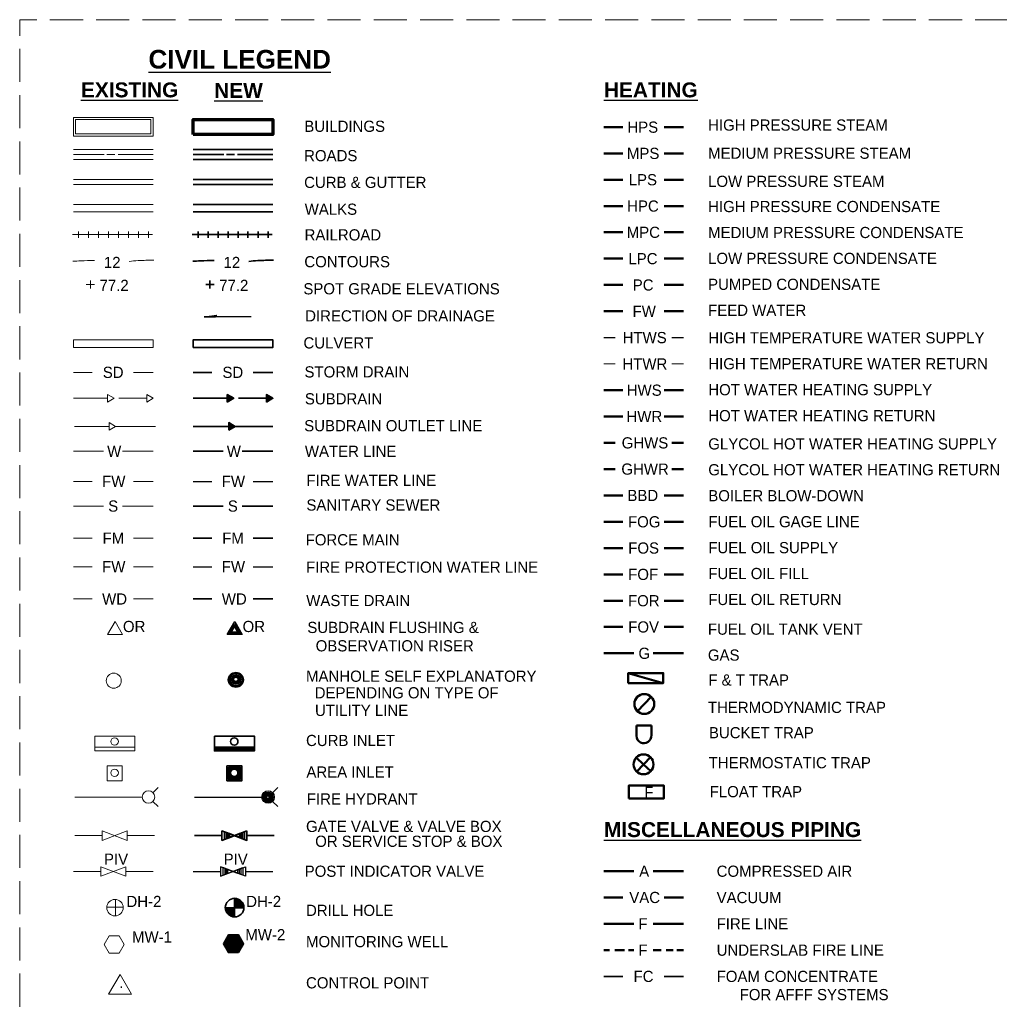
# Paper-space layout 'Layout1' of a CAD drawing. Header units: inches. Extents: x 1.2 to 32.4, y 0.8 to 21.2.
# Tile 9 of 12: x 1.3 to 11.6, y 10.9 to 21.2. Entities that reach past the tile are written whole.
import ezdxf
from ezdxf.enums import TextEntityAlignment as Align

# ---------------------------------------------------------------- set-up
doc = ezdxf.new("R2010")
doc.units = ezdxf.units.IN
doc.header["$MEASUREMENT"] = 0
doc.linetypes.add('( Dashed )', pattern=[9, 6, -3])
doc.linetypes.add('DGN Style 3', pattern=[0.487989, 0.348564, -0.139426])
for name, color, linetype, lineweight in [('B-BORE-HOLE', 2, 'Continuous', 35), ('B-BORE-HOLE-E', 5, 'Continuous', 18), ('C-BLDG-OTLN', 7, 'Continuous', 70), ('C-BLDG-OTLN-E', 5, 'Continuous', 18), ('C-DOMW-FIRE', 1, 'Continuous', 25), ('C-DOMW-FIRE-E', 5, 'Continuous', 18), ('C-DOMW-HYDR', 1, 'Continuous', 25), ('C-DOMW-HYDR-E', 5, 'Continuous', 18), ('C-DOMW-MAIN', 6, 'Continuous', 35), ('C-DOMW-MAIN-E', 5, 'Continuous', 18), ('C-PROP-IDEN-E', 5, 'Continuous', 18), ('C-RAIL', 2, 'Continuous', 35), ('C-RAIL-E', 5, 'Continuous', 18), ('C-ROAD', 2, 'Continuous', 35), ('C-ROAD-CURB', 2, 'Continuous', 35), ('C-ROAD-CURB-E', 5, 'Continuous', 18), ('C-ROAD-E', 5, 'Continuous', 18), ('C-SSWR-JBOX', 1, 'Continuous', 25), ('C-SSWR-JBOX-E', 5, 'Continuous', 18), ('C-SSWR-MAIN', 6, 'Continuous', 35), ('C-SSWR-MAIN-E', 5, 'Continuous', 18), ('C-STRM', 2, 'Continuous', 35), ('C-STRM-DRAN-IDEN', 3, 'Continuous', 25), ('C-STRM-E', 5, 'Continuous', 18), ('C-STRM-STRC', 2, 'Continuous', 35), ('C-STRM-STRC-E', 5, 'Continuous', 18), ('C-SWLK', 2, 'Continuous', 35), ('C-SWLK-E', 5, 'Continuous', 18), ('C-TOPO', 2, 'Continuous', 35), ('C-TOPO-E', 5, 'Continuous', 18), ('C-TOPO-SPOT', 2, 'Continuous', 35), ('C-TOPO-SPOT-E', 5, 'Continuous', 18), ('cenwoG302 - G-ANNO-TEXT', 53, 'Continuous', 25), ('F-AFFF-PIPE', 82, 'Continuous', 35), ('F-SPRN-PIPE', 4, 'Continuous', 50), ('G-Anno-Text', 53, 'Continuous', 35), ('M-HTCW-HTPS', 3, 'Continuous', 25), ('M-HTCW-RTRN', 5, 'Continuous', 18), ('M-HWTR-PIPE', 113, 'Continuous', 50), ('M-STEM-CONP', 113, 'Continuous', 50), ('M-STEM-HPIP', 113, 'Continuous', 50), ('M-STEM-LPIP', 113, 'Continuous', 50), ('M-STEM-MPIP', 113, 'Continuous', 50), ('P-CMPA-PIPE', 73, 'Continuous', 50), ('P-FUEL-FGAS', 13, 'Continuous', 50), ('P-FUEL-FOIL', 13, 'Continuous', 50), ('P-MDGS-PIPE', 13, 'Continuous', 50)]:
    doc.layers.add(name, color=color, linetype=linetype, lineweight=lineweight)
doc.layers.add('G-Anno-Nplt', color=5, linetype='Continuous', lineweight=25, plot=False)
doc.styles.add('Style-Arial', font='ARIAL.TTF')
doc.styles.add('Style-WORKING', font='WORKING.shx')
doc.styles.add('Text', font='txt')
doc.styles.add('Title', font='ARIALBD.TTF')

# ---------------------------------------------------------------- blocks, each defined once
blk = doc.blocks.new('coeSheet')
at = {"layer": 'G-Anno-Nplt', "color": 7, "linetype": 'DGN Style 3', "lineweight": 18, "flags": 128}
blk.add_lwpolyline([(-0.2, 0), (30.875, 0), (30.875, 20.5), (-0.2, 20.5)], close=True, dxfattribs=at)
at = {"layer": 'G-Anno-Text', "color": 1, "linetype": 'Continuous', "lineweight": 25, "style": 'Style-WORKING'}
for tag, p in [('14_appr', (29.227, 18.65)), ('13_appr', (29.43, 18.65)), ('12_appr', (29.633, 18.65)), ('11_appr', (29.836, 18.65)), ('10_appr', (30.039, 18.65)), ('09_appr', (30.242, 18.65)), ('08_appr', (30.445, 18.65)), ('14_date', (29.227, 18.1)), ('13_date', (29.43, 18.1)), ('12_date', (29.633, 18.1)), ('11_date', (29.836, 18.1)), ('10_date', (30.039, 18.1)), ('09_date', (30.242, 18.1)), ('08_date', (30.445, 18.1)), ('14_mark', (29.227, 15.1)), ('13_mark', (29.43, 15.1)), ('12_mark', (29.633, 15.1)), ('11_mark', (29.836, 15.1)), ('10_mark', (30.039, 15.1)), ('09_mark', (30.242, 15.1)), ('08_mark', (30.445, 15.1)), ('07_appr', (29.227, 14.7)), ('06_appr', (29.43, 14.7)), ('05_appr', (29.633, 14.7)), ('04_appr', (29.836, 14.7)), ('03_appr', (30.039, 14.7)), ('02_appr', (30.242, 14.7)), ('01_appr', (30.445, 14.7)), ('07_date', (29.227, 14.15)), ('06_date', (29.43, 14.15)), ('05_date', (29.633, 14.15)), ('04_date', (29.836, 14.15)), ('03_date', (30.039, 14.15)), ('02_date', (30.242, 14.15)), ('01_date', (30.445, 14.15)), ('07_mark', (29.227, 11.15)), ('06_mark', (29.43, 11.15)), ('05_mark', (29.633, 11.15)), ('04_mark', (29.836, 11.15)), ('03_mark', (30.039, 11.15)), ('02_mark', (30.242, 11.15)), ('01_mark', (30.445, 11.15))]:
    blk.add_attdef(tag, text='', height=0.075, rotation=90, dxfattribs=at).set_placement(p, align=Align.MIDDLE_CENTER)
for tag, p in [('14_desc', (29.227, 15.35)), ('13_desc', (29.43, 15.35)), ('12_desc', (29.633, 15.35)), ('11_desc', (29.836, 15.35)), ('10_desc', (30.039, 15.35)), ('09_desc', (30.242, 15.35)), ('08_desc', (30.445, 15.35)), ('07_desc', (29.227, 11.4)), ('06_desc', (29.43, 11.4)), ('05_desc', (29.633, 11.4)), ('04_desc', (29.836, 11.4)), ('03_desc', (30.039, 11.4)), ('02_desc', (30.242, 11.4)), ('01_desc', (30.445, 11.4))]:
    blk.add_attdef(tag, text='', height=0.075, rotation=90, dxfattribs=at).set_placement(p, align=Align.MIDDLE_LEFT)
at = {"layer": 'G-Anno-Text', "color": 1, "linetype": 'Continuous', "lineweight": 25, "style": 'Style-WORKING', "flags": 2}
for tag, p in [('plot_sytime', (30.595, 9.575)), ('plot_scale', (30.595, 8.275)), ('plot_short_design', (30.27, 7.675)), ('plot_design', (-0.255, 2.6)), ('plot_username', (-0.255, 1.4))]:
    blk.add_attdef(tag, text='', height=0.075, rotation=90, dxfattribs=at).set_placement(p, align=Align.TOP_LEFT)
at = {"layer": 'G-Anno-Text', "color": 1, "linetype": 'Continuous', "lineweight": 25, "style": 'Style-WORKING'}
for tag, p in [('issue_date', (29.295, 9.275)), ('file_num', (30.27, 9.275)), ('checked_by', (29.62, 8.454)), ('submitted_by_name', (29.945, 7.675)), ('designed_by_name', (29.295, 7.675)), ('drawn_by', (29.62, 7.675)), ('sheet_size', (30.595, 7.675))]:
    blk.add_attdef(tag, text='', height=0.075, rotation=90, dxfattribs=at).set_placement(p, align=Align.TOP_LEFT)
at = {"layer": 'G-Anno-Text', "color": 6, "linetype": 'Continuous', "lineweight": 35, "style": 'Style-Arial'}
for tag, p in [('sheet_title_2', (30.3, 3.147)), ('sheet_title_1', (30.1, 3.147)), ('sheet_title_3', (30.5, 3.147))]:
    blk.add_attdef(tag, text='', height=0.12, rotation=90, dxfattribs=at).set_placement(p, align=Align.TOP_CENTER)
at = {"layer": 'G-Anno-Text', "linetype": 'Continuous', "lineweight": 50, "style": 'Style-Arial'}
blk.add_attdef('sheet_id', text='', height=0.25, rotation=0, dxfattribs=at).set_placement((29.938, 0.375), align=Align.MIDDLE_CENTER)

psp = doc.layouts.get("Layout1")

# ---------------------------------------------------------------- linework, layer by layer
at = {"layer": 'B-BORE-HOLE'}
for p, q in [((3.541, 11.976), (3.541, 11.785)), ((3.544, 11.962), (3.586, 11.962)), ((3.555, 11.969), (3.555, 11.882)), ((3.569, 11.962), (3.569, 11.882)), ((3.586, 11.958), (3.586, 11.882)), ((3.603, 11.951), (3.603, 11.881)), ((3.445, 11.878), (3.64, 11.878)), ((3.448, 11.868), (3.542, 11.868)), ((3.453, 11.849), (3.541, 11.849)), ((3.456, 11.875), (3.456, 11.846)), ((3.465, 11.875), (3.465, 11.835)), ((3.473, 11.871), (3.473, 11.817)), ((3.485, 11.871), (3.485, 11.806)), ((3.496, 11.871), (3.496, 11.799)), ((3.507, 11.871), (3.507, 11.792)), ((3.521, 11.871), (3.521, 11.788)), ((3.533, 11.868), (3.533, 11.784)), ((3.544, 11.943), (3.603, 11.943)), ((3.547, 11.929), (3.623, 11.929)), ((3.547, 11.914), (3.632, 11.914)), ((3.547, 11.9), (3.635, 11.9)), ((3.547, 11.886), (3.637, 11.886)), ((3.62, 11.925), (3.62, 11.886)), ((3.462, 11.835), (3.541, 11.835)), ((3.476, 11.821), (3.541, 11.821)), ((3.49, 11.802), (3.538, 11.802)), ((3.513, 11.788), (3.541, 11.788))]:
    psp.add_line(p, q, dxfattribs=at)
at = {"layer": 'B-BORE-HOLE', "flags": 128}
for points in [[(3.583, 11.405), (3.637, 11.497), (3.583, 11.59), (3.477, 11.59), (3.423, 11.497), (3.477, 11.405)], [(3.579, 11.413), (3.627, 11.497), (3.579, 11.582), (3.481, 11.582), (3.432, 11.497), (3.481, 11.413)], [(3.579, 11.413), (3.627, 11.497), (3.579, 11.582), (3.481, 11.582), (3.432, 11.497), (3.481, 11.413)], [(3.574, 11.421), (3.618, 11.497), (3.574, 11.574), (3.486, 11.574), (3.441, 11.497), (3.486, 11.421)], [(3.574, 11.421), (3.618, 11.497), (3.574, 11.574), (3.486, 11.574), (3.441, 11.497), (3.486, 11.421)], [(3.569, 11.428), (3.609, 11.497), (3.57, 11.566), (3.49, 11.566), (3.451, 11.497), (3.49, 11.428)], [(3.569, 11.428), (3.609, 11.497), (3.57, 11.566), (3.49, 11.566), (3.451, 11.497), (3.49, 11.428)], [(3.569, 11.428), (3.609, 11.497), (3.57, 11.566), (3.49, 11.566), (3.451, 11.497), (3.49, 11.428)], [(3.565, 11.436), (3.6, 11.497), (3.565, 11.558), (3.495, 11.558), (3.46, 11.497), (3.495, 11.436)], [(3.565, 11.436), (3.6, 11.497), (3.565, 11.558), (3.495, 11.558), (3.46, 11.497), (3.495, 11.436)], [(3.565, 11.436), (3.6, 11.497), (3.565, 11.558), (3.495, 11.558), (3.46, 11.497), (3.495, 11.436)], [(3.56, 11.444), (3.591, 11.497), (3.56, 11.55), (3.499, 11.55), (3.469, 11.497), (3.499, 11.444)], [(3.56, 11.444), (3.591, 11.497), (3.56, 11.55), (3.499, 11.55), (3.469, 11.497), (3.499, 11.444)], [(3.56, 11.444), (3.591, 11.497), (3.56, 11.55), (3.499, 11.55), (3.469, 11.497), (3.499, 11.444)], [(3.56, 11.444), (3.591, 11.497), (3.56, 11.55), (3.499, 11.55), (3.469, 11.497), (3.499, 11.444)], [(3.556, 11.452), (3.582, 11.497), (3.556, 11.542), (3.504, 11.542), (3.478, 11.497), (3.504, 11.452)], [(3.556, 11.452), (3.582, 11.497), (3.556, 11.542), (3.504, 11.542), (3.478, 11.497), (3.504, 11.452)], [(3.551, 11.46), (3.573, 11.497), (3.551, 11.534), (3.508, 11.534), (3.487, 11.497), (3.509, 11.46)], [(3.551, 11.46), (3.573, 11.497), (3.551, 11.534), (3.508, 11.534), (3.487, 11.497), (3.509, 11.46)], [(3.551, 11.46), (3.573, 11.497), (3.551, 11.534), (3.508, 11.534), (3.487, 11.497), (3.509, 11.46)], [(3.551, 11.46), (3.573, 11.497), (3.551, 11.534), (3.508, 11.534), (3.487, 11.497), (3.509, 11.46)], [(3.547, 11.468), (3.564, 11.497), (3.547, 11.526), (3.513, 11.526), (3.496, 11.497), (3.513, 11.468)], [(3.542, 11.476), (3.554, 11.497), (3.542, 11.519), (3.517, 11.519), (3.505, 11.497), (3.518, 11.476)], [(3.542, 11.476), (3.554, 11.497), (3.542, 11.519), (3.517, 11.519), (3.505, 11.497), (3.518, 11.476)], [(3.542, 11.476), (3.554, 11.497), (3.542, 11.519), (3.517, 11.519), (3.505, 11.497), (3.518, 11.476)], [(3.542, 11.476), (3.554, 11.497), (3.542, 11.519), (3.517, 11.519), (3.505, 11.497), (3.518, 11.476)], [(3.538, 11.484), (3.545, 11.497), (3.538, 11.511), (3.522, 11.511), (3.514, 11.497), (3.522, 11.484)], [(3.533, 11.492), (3.536, 11.497), (3.533, 11.503), (3.527, 11.503), (3.523, 11.497), (3.527, 11.492)], [(3.533, 11.492), (3.536, 11.497), (3.533, 11.503), (3.527, 11.503), (3.523, 11.497), (3.527, 11.492)]]:
    psp.add_lwpolyline(points, close=True, dxfattribs=at)
at = {"layer": 'B-BORE-HOLE'}
psp.add_circle((3.542, 11.879), 0.0982, dxfattribs=at)
at = {"layer": 'B-BORE-HOLE-E'}
for p, q in [((2.285, 11.965), (2.285, 11.791)), ((2.197, 11.882), (2.364, 11.882))]:
    psp.add_line(p, q, dxfattribs=at)
at = {"layer": 'B-BORE-HOLE-E', "flags": 128}
psp.add_lwpolyline([(2.324, 11.397), (2.378, 11.489), (2.325, 11.582), (2.218, 11.582), (2.165, 11.489), (2.218, 11.397)], close=True, dxfattribs=at)
at = {"layer": 'B-BORE-HOLE-E'}
psp.add_circle((2.28, 11.879), 0.087, dxfattribs=at)
at = {"layer": 'C-BLDG-OTLN', "flags": 128}
psp.add_lwpolyline([(3.103, 20.037), (3.103, 20.195), (3.944, 20.195), (3.944, 20.037)], close=True, dxfattribs=at)
at = {"layer": 'C-BLDG-OTLN-E'}
for p, q in [((1.841, 20.022), (1.841, 20.219)), ((1.841, 20.219), (2.682, 20.219)), ((1.865, 20.046), (1.865, 20.195)), ((1.865, 20.195), (2.659, 20.195)), ((2.659, 20.195), (2.659, 20.046)), ((2.682, 20.219), (2.682, 20.022)), ((2.682, 20.022), (1.841, 20.022)), ((2.659, 20.046), (1.865, 20.046))]:
    psp.add_line(p, q, dxfattribs=at)
at = {"layer": 'C-DOMW-FIRE'}
for p, q in [((3.103, 16.377), (3.303, 16.377)), ((3.739, 16.377), (3.945, 16.377)), ((3.103, 15.477), (3.303, 15.477)), ((3.739, 15.477), (3.945, 15.477)), ((3.105, 12.26), (3.394, 12.26)), ((3.657, 12.26), (3.946, 12.26))]:
    psp.add_line(p, q, dxfattribs=at)
at = {"layer": 'C-DOMW-FIRE', "flags": 128}
for points in [[(3.657, 12.311), (3.657, 12.21), (3.394, 12.311), (3.394, 12.21)], [(3.629, 12.301), (3.629, 12.22), (3.419, 12.301), (3.419, 12.22)], [(3.606, 12.293), (3.606, 12.228), (3.438, 12.293), (3.438, 12.228)], [(3.589, 12.286), (3.589, 12.235), (3.454, 12.286), (3.454, 12.235)], [(3.574, 12.281), (3.574, 12.24), (3.467, 12.281), (3.467, 12.24)]]:
    psp.add_lwpolyline(points, close=True, dxfattribs=at)
at = {"layer": 'C-DOMW-FIRE-E'}
for p, q in [((1.841, 16.377), (2.041, 16.377)), ((2.477, 16.377), (2.683, 16.377)), ((1.841, 15.477), (2.041, 15.477)), ((2.477, 15.477), (2.683, 15.477)), ((1.843, 12.26), (2.132, 12.26)), ((2.395, 12.26), (2.684, 12.26))]:
    psp.add_line(p, q, dxfattribs=at)
at = {"layer": 'C-DOMW-FIRE-E', "flags": 128}
psp.add_lwpolyline([(2.395, 12.311), (2.395, 12.21), (2.132, 12.311), (2.132, 12.21)], close=True, dxfattribs=at)
at = {"layer": 'C-DOMW-HYDR'}
for p, q in [((3.94, 13.091), (3.996, 13.147)), ((3.119, 13.046), (3.829, 13.046)), ((3.941, 12.999), (3.996, 12.945))]:
    psp.add_line(p, q, dxfattribs=at)
for centre, radius in [((3.895, 13.046), 0.0657), ((3.894, 13.045), 0.0526), ((3.893, 13.045), 0.0421), ((3.893, 13.045), 0.0336), ((3.892, 13.044), 0.0269), ((3.892, 13.044), 0.0215), ((3.892, 13.044), 0.0172), ((3.892, 13.044), 0.0138)]:
    psp.add_circle(centre, radius, dxfattribs=at)
at = {"layer": 'C-DOMW-HYDR-E'}
for p, q in [((2.678, 13.091), (2.734, 13.147)), ((1.857, 13.046), (2.567, 13.046)), ((2.679, 12.999), (2.734, 12.945))]:
    psp.add_line(p, q, dxfattribs=at)
psp.add_circle((2.633, 13.046), 0.0657, dxfattribs=at)
at = {"layer": 'C-DOMW-MAIN'}
for p, q in [((3.103, 16.695), (3.421, 16.695)), ((3.621, 16.695), (3.945, 16.695)), ((3.119, 12.639), (3.408, 12.639)), ((3.671, 12.639), (3.96, 12.639))]:
    psp.add_line(p, q, dxfattribs=at)
at = {"layer": 'C-DOMW-MAIN', "flags": 128}
for points in [[(3.671, 12.689), (3.671, 12.588), (3.408, 12.689), (3.408, 12.588)], [(3.645, 12.679), (3.645, 12.598), (3.435, 12.679), (3.435, 12.598)], [(3.625, 12.671), (3.625, 12.607), (3.457, 12.671), (3.457, 12.607)], [(3.609, 12.665), (3.609, 12.613), (3.474, 12.665), (3.474, 12.613)], [(3.595, 12.66), (3.595, 12.618), (3.488, 12.66), (3.488, 12.618)]]:
    psp.add_lwpolyline(points, close=True, dxfattribs=at)
at = {"layer": 'C-DOMW-MAIN-E'}
for p, q in [((1.841, 16.695), (2.159, 16.695)), ((2.359, 16.695), (2.683, 16.695)), ((1.857, 12.639), (2.146, 12.639)), ((2.409, 12.639), (2.698, 12.639))]:
    psp.add_line(p, q, dxfattribs=at)
at = {"layer": 'C-DOMW-MAIN-E', "flags": 128}
psp.add_lwpolyline([(2.409, 12.689), (2.409, 12.588), (2.146, 12.689), (2.146, 12.588)], close=True, dxfattribs=at)
at = {"layer": 'C-PROP-IDEN-E', "flags": 128}
psp.add_lwpolyline([(2.454, 10.966), (2.334, 11.174), (2.213, 10.966)], close=True, dxfattribs=at)
at = {"layer": 'C-RAIL'}
for p, q in [((3.095, 18.982), (3.937, 18.982)), ((3.158, 18.948), (3.158, 19.015)), ((3.263, 18.948), (3.263, 19.015)), ((3.368, 18.948), (3.368, 19.015)), ((3.473, 18.948), (3.473, 19.015)), ((3.578, 18.948), (3.578, 19.015)), ((3.683, 18.948), (3.683, 19.015)), ((3.789, 18.948), (3.789, 19.015)), ((3.894, 18.948), (3.894, 19.015))]:
    psp.add_line(p, q, dxfattribs=at)
at = {"layer": 'C-RAIL-E'}
for p, q in [((1.833, 18.982), (2.675, 18.982)), ((1.895, 18.948), (1.895, 19.015)), ((2.001, 18.948), (2.001, 19.015)), ((2.106, 18.948), (2.106, 19.015)), ((2.211, 18.948), (2.211, 19.015)), ((2.316, 18.948), (2.316, 19.015)), ((2.421, 18.948), (2.421, 19.015)), ((2.527, 18.948), (2.527, 19.015)), ((2.632, 18.948), (2.632, 19.015))]:
    psp.add_line(p, q, dxfattribs=at)
at = {"layer": 'C-ROAD'}
for p, q in [((3.103, 19.88), (3.944, 19.88)), ((3.103, 19.827), (3.429, 19.827)), ((3.103, 19.774), (3.944, 19.774)), ((3.455, 19.827), (3.541, 19.827)), ((3.574, 19.827), (3.944, 19.827))]:
    psp.add_line(p, q, dxfattribs=at)
at = {"layer": 'C-ROAD-CURB'}
for p, q in [((3.103, 19.564), (3.944, 19.564)), ((3.103, 19.512), (3.944, 19.512))]:
    psp.add_line(p, q, dxfattribs=at)
at = {"layer": 'C-ROAD-CURB-E'}
for p, q in [((1.841, 19.564), (2.682, 19.564)), ((1.841, 19.512), (2.682, 19.512))]:
    psp.add_line(p, q, dxfattribs=at)
at = {"layer": 'C-ROAD-E'}
for p, q in [((1.841, 19.88), (2.682, 19.88)), ((1.841, 19.827), (2.167, 19.827)), ((1.841, 19.774), (2.682, 19.774)), ((2.193, 19.827), (2.279, 19.827)), ((2.312, 19.827), (2.682, 19.827))]:
    psp.add_line(p, q, dxfattribs=at)
at = {"layer": 'C-SSWR-JBOX', "flags": 128}
for points in [[(3.464, 14.76), (3.543, 14.897), (3.622, 14.76)], [(3.479, 14.769), (3.542, 14.878), (3.605, 14.769)], [(3.491, 14.776), (3.541, 14.864), (3.592, 14.776)], [(3.5, 14.782), (3.541, 14.852), (3.581, 14.782)], [(3.508, 14.787), (3.54, 14.843), (3.572, 14.787)]]:
    psp.add_lwpolyline(points, close=True, dxfattribs=at)
at = {"layer": 'C-SSWR-JBOX'}
for centre, radius in [((3.555, 14.283), 0.0795), ((3.556, 14.283), 0.0723), ((3.556, 14.284), 0.0657), ((3.556, 14.285), 0.0526), ((3.555, 14.286), 0.0421), ((3.555, 14.287), 0.0336), ((3.555, 14.287), 0.0269), ((3.555, 14.288), 0.0215)]:
    psp.add_circle(centre, radius, dxfattribs=at)
at = {"layer": 'C-SSWR-JBOX-E', "flags": 128}
psp.add_lwpolyline([(2.202, 14.76), (2.281, 14.897), (2.36, 14.76)], close=True, dxfattribs=at)
at = {"layer": 'C-SSWR-JBOX-E'}
psp.add_circle((2.267, 14.274), 0.0795, dxfattribs=at)
at = {"layer": 'C-SSWR-MAIN'}
for p, q in [((3.103, 16.117), (3.421, 16.117)), ((3.621, 16.117), (3.945, 16.117)), ((3.103, 15.778), (3.303, 15.778)), ((3.739, 15.778), (3.945, 15.778)), ((3.103, 15.136), (3.303, 15.136)), ((3.739, 15.136), (3.945, 15.136)), ((3.329, 13.572), (3.75, 13.572)), ((3.329, 13.566), (3.75, 13.566)), ((3.329, 13.561), (3.75, 13.561)), ((3.329, 13.557), (3.75, 13.557)), ((3.329, 13.552), (3.75, 13.552)), ((3.329, 13.551), (3.75, 13.551)), ((3.329, 13.546), (3.75, 13.546)), ((3.329, 13.542), (3.75, 13.542)), ((3.329, 13.539), (3.75, 13.539)), ((3.329, 13.534), (3.75, 13.534))]:
    psp.add_line(p, q, dxfattribs=at)
at = {"layer": 'C-SSWR-MAIN', "flags": 128}
for points in [[(3.329, 13.69), (3.329, 13.532), (3.75, 13.532), (3.75, 13.69)], [(3.461, 13.375), (3.461, 13.217), (3.619, 13.217), (3.619, 13.375)], [(3.476, 13.36), (3.476, 13.234), (3.602, 13.234), (3.602, 13.36)], [(3.488, 13.349), (3.488, 13.248), (3.589, 13.248), (3.589, 13.349)], [(3.498, 13.339), (3.498, 13.259), (3.579, 13.259), (3.579, 13.339)]]:
    psp.add_lwpolyline(points, close=True, dxfattribs=at)
at = {"layer": 'C-SSWR-MAIN'}
for centre in [(3.538, 13.632), (3.538, 13.301)]:
    psp.add_circle(centre, 0.0394, dxfattribs=at)
at = {"layer": 'C-SSWR-MAIN-E'}
for p, q in [((1.841, 16.117), (2.159, 16.117)), ((2.359, 16.117), (2.683, 16.117)), ((1.841, 15.778), (2.041, 15.778)), ((2.477, 15.778), (2.683, 15.778)), ((1.841, 15.136), (2.041, 15.136)), ((2.477, 15.136), (2.683, 15.136)), ((2.067, 13.572), (2.488, 13.572))]:
    psp.add_line(p, q, dxfattribs=at)
at = {"layer": 'C-SSWR-MAIN-E', "flags": 128}
for points in [[(2.067, 13.69), (2.067, 13.532), (2.488, 13.532), (2.488, 13.69)], [(2.199, 13.375), (2.199, 13.217), (2.356, 13.217), (2.356, 13.375)]]:
    psp.add_lwpolyline(points, close=True, dxfattribs=at)
at = {"layer": 'C-SSWR-MAIN-E'}
for centre in [(2.276, 13.632), (2.276, 13.301)]:
    psp.add_circle(centre, 0.0394, dxfattribs=at)
at = {"layer": 'C-STRM'}
for p, q in [((3.103, 17.528), (3.303, 17.528)), ((3.739, 17.528), (3.945, 17.528))]:
    psp.add_line(p, q, dxfattribs=at)
at = {"layer": 'C-STRM-DRAN-IDEN'}
for p, q in [((3.222, 18.114), (3.353, 18.133)), ((3.222, 18.114), (3.353, 18.133)), ((3.222, 18.114), (3.346, 18.128)), ((3.222, 18.114), (3.346, 18.128)), ((3.222, 18.114), (3.342, 18.123)), ((3.222, 18.114), (3.342, 18.123)), ((3.222, 18.114), (3.34, 18.119)), ((3.222, 18.114), (3.34, 18.119)), ((3.222, 18.114), (3.34, 18.114)), ((3.222, 18.114), (3.34, 18.114)), ((3.718, 18.114), (3.222, 18.114))]:
    psp.add_line(p, q, dxfattribs=at)
at = {"layer": 'C-STRM-DRAN-IDEN', "flags": 128}
psp.add_lwpolyline([(3.34, 18.114), (3.34, 18.114), (3.34, 18.119), (3.342, 18.123), (3.346, 18.128), (3.353, 18.133)], dxfattribs=at)
psp.add_lwpolyline([(3.34, 18.114), (3.34, 18.114), (3.34, 18.119), (3.342, 18.123), (3.346, 18.128), (3.353, 18.133)], dxfattribs=at)
at = {"layer": 'C-STRM-E'}
for p, q in [((1.841, 17.528), (2.041, 17.528)), ((2.477, 17.528), (2.683, 17.528))]:
    psp.add_line(p, q, dxfattribs=at)
at = {"layer": 'C-STRM-STRC'}
for p, q in [((3.103, 17.254), (3.464, 17.254)), ((3.464, 17.254), (3.452, 17.254)), ((3.584, 17.254), (3.877, 17.254)), ((3.877, 17.254), (3.865, 17.254)), ((3.103, 16.958), (3.48, 16.958)), ((3.48, 16.958), (3.468, 16.958)), ((3.548, 16.958), (3.946, 16.958))]:
    psp.add_line(p, q, dxfattribs=at)
at = {"layer": 'C-STRM-STRC', "flags": 128}
for points in [[(3.103, 17.791), (3.103, 17.87), (3.945, 17.87), (3.945, 17.791)], [(3.464, 17.215), (3.464, 17.293), (3.533, 17.254)], [(3.469, 17.223), (3.469, 17.286), (3.523, 17.254)], [(3.472, 17.229), (3.472, 17.279), (3.516, 17.254)], [(3.475, 17.234), (3.475, 17.274), (3.51, 17.254)], [(3.478, 17.238), (3.478, 17.27), (3.506, 17.254)], [(3.48, 17.241), (3.48, 17.267), (3.502, 17.254)], [(3.481, 17.244), (3.481, 17.265), (3.499, 17.254)], [(3.877, 17.215), (3.877, 17.293), (3.946, 17.254)], [(3.882, 17.222), (3.882, 17.285), (3.937, 17.254)], [(3.886, 17.229), (3.886, 17.279), (3.929, 17.254)], [(3.889, 17.234), (3.889, 17.274), (3.924, 17.254)], [(3.891, 17.238), (3.891, 17.27), (3.919, 17.254)], [(3.893, 17.241), (3.893, 17.267), (3.915, 17.254)], [(3.48, 16.919), (3.48, 16.998), (3.548, 16.958)], [(3.485, 16.926), (3.485, 16.99), (3.54, 16.958)], [(3.489, 16.933), (3.489, 16.983), (3.533, 16.958)], [(3.493, 16.937), (3.493, 16.978), (3.528, 16.958)], [(3.495, 16.941), (3.495, 16.974), (3.523, 16.957)], [(3.497, 16.944), (3.497, 16.97), (3.52, 16.957)], [(3.499, 16.947), (3.499, 16.968), (3.517, 16.957)]]:
    psp.add_lwpolyline(points, close=True, dxfattribs=at)
at = {"layer": 'C-STRM-STRC-E'}
for p, q in [((1.842, 17.254), (2.202, 17.254)), ((2.202, 17.254), (2.19, 17.254)), ((2.322, 17.254), (2.615, 17.254)), ((2.615, 17.254), (2.603, 17.254)), ((1.853, 16.958), (2.218, 16.958)), ((2.218, 16.958), (2.206, 16.958)), ((2.286, 16.958), (2.706, 16.958))]:
    psp.add_line(p, q, dxfattribs=at)
at = {"layer": 'C-STRM-STRC-E', "flags": 128}
for points in [[(1.841, 17.791), (1.841, 17.87), (2.683, 17.87), (2.683, 17.791)], [(2.202, 17.215), (2.202, 17.293), (2.27, 17.254)], [(2.615, 17.215), (2.615, 17.293), (2.684, 17.254)], [(2.218, 16.919), (2.218, 16.998), (2.286, 16.958)]]:
    psp.add_lwpolyline(points, close=True, dxfattribs=at)
at = {"layer": 'C-SWLK'}
for p, q in [((3.103, 19.301), (3.944, 19.301)), ((3.103, 19.222), (3.944, 19.222))]:
    psp.add_line(p, q, dxfattribs=at)
at = {"layer": 'C-SWLK-E'}
for p, q in [((1.841, 19.301), (2.682, 19.301)), ((1.841, 19.222), (2.682, 19.222))]:
    psp.add_line(p, q, dxfattribs=at)
at = {"layer": 'C-TOPO'}
for points, knots in [([(3.1, 18.701), (3.127, 18.702), (3.155, 18.704), (3.183, 18.705), (3.23, 18.707), (3.278, 18.709), (3.325, 18.71)], [0, 0, 0, 0, 0.373001, 0.373001, 0.373001, 1, 1, 1, 1]), ([(3.692, 18.699), (3.723, 18.702), (3.755, 18.705), (3.787, 18.707), (3.842, 18.711), (3.896, 18.711), (3.951, 18.711)], [0, 0, 0, 0, 0.368566, 0.368566, 0.368566, 1, 1, 1, 1])]:
    psp.add_open_spline(points, degree=3, knots=knots, dxfattribs=at)
at = {"layer": 'C-TOPO-E'}
for points, knots in [([(1.837, 18.701), (1.865, 18.702), (1.893, 18.704), (1.921, 18.705), (1.968, 18.707), (2.015, 18.709), (2.063, 18.71)], [0, 0, 0, 0, 0.373001, 0.373001, 0.373001, 1, 1, 1, 1]), ([(2.429, 18.699), (2.461, 18.702), (2.493, 18.705), (2.525, 18.707), (2.58, 18.711), (2.634, 18.711), (2.689, 18.711)], [0, 0, 0, 0, 0.368566, 0.368566, 0.368566, 1, 1, 1, 1])]:
    psp.add_open_spline(points, degree=3, knots=knots, dxfattribs=at)
at = {"layer": 'C-TOPO-SPOT'}
for p, q in [((3.282, 18.455), (3.282, 18.499)), ((3.239, 18.455), (3.325, 18.455)), ((3.282, 18.455), (3.282, 18.412))]:
    psp.add_line(p, q, dxfattribs=at)
at = {"layer": 'C-TOPO-SPOT-E'}
for p, q in [((2.02, 18.455), (2.02, 18.499)), ((1.977, 18.455), (2.063, 18.455)), ((2.02, 18.455), (2.02, 18.412))]:
    psp.add_line(p, q, dxfattribs=at)
at = {"layer": 'F-AFFF-PIPE'}
for p, q in [((7.437, 11.153), (7.636, 11.153)), ((8.073, 11.153), (8.278, 11.153))]:
    psp.add_line(p, q, dxfattribs=at)
at = {"layer": 'F-SPRN-PIPE'}
for p, q in [((7.437, 11.708), (7.754, 11.708)), ((7.955, 11.708), (8.278, 11.708))]:
    psp.add_line(p, q, dxfattribs=at)
at = {"layer": 'F-SPRN-PIPE', "linetype": '( Dashed )', "ltscale": 10}
for p, q in [((7.437, 11.43), (7.495, 11.43)), ((7.552, 11.43), (7.653, 11.43)), ((7.698, 11.43), (7.754, 11.43)), ((7.955, 11.43), (8.042, 11.43)), ((8.095, 11.43), (8.169, 11.43)), ((8.207, 11.43), (8.278, 11.43))]:
    psp.add_line(p, q, dxfattribs=at)
at = {"layer": 'M-HTCW-HTPS'}
for p, q in [((7.437, 17.895), (7.557, 17.895)), ((8.152, 17.895), (8.278, 17.895))]:
    psp.add_line(p, q, dxfattribs=at)
at = {"layer": 'M-HTCW-RTRN'}
for p, q in [((7.437, 17.617), (7.557, 17.617)), ((8.152, 17.617), (8.278, 17.617))]:
    psp.add_line(p, q, dxfattribs=at)
at = {"layer": 'M-HWTR-PIPE'}
for p, q in [((7.437, 17.34), (7.636, 17.34)), ((8.073, 17.34), (8.278, 17.34)), ((7.437, 17.062), (7.636, 17.062)), ((8.073, 17.062), (8.278, 17.062)), ((7.437, 16.784), (7.557, 16.784)), ((8.152, 16.784), (8.278, 16.784)), ((7.437, 16.507), (7.557, 16.507)), ((8.152, 16.507), (8.278, 16.507)), ((7.437, 16.229), (7.636, 16.229)), ((8.073, 16.229), (8.278, 16.229))]:
    psp.add_line(p, q, dxfattribs=at)
at = {"layer": 'M-STEM-CONP'}
for p, q in [((7.437, 18.45), (7.636, 18.45)), ((8.073, 18.45), (8.278, 18.45)), ((7.437, 18.173), (7.636, 18.173)), ((8.073, 18.173), (8.278, 18.173))]:
    psp.add_line(p, q, dxfattribs=at)
at = {"layer": 'M-STEM-HPIP'}
for p, q in [((7.437, 20.116), (7.636, 20.116)), ((8.073, 20.116), (8.278, 20.116)), ((7.437, 19.283), (7.636, 19.283)), ((8.073, 19.283), (8.278, 19.283)), ((7.694, 14.354), (8.063, 14.248)), ((7.934, 14.105), (7.791, 13.951)), ((7.78, 13.696), (7.78, 13.801)), ((7.78, 13.801), (7.938, 13.801)), ((7.938, 13.696), (7.938, 13.801)), ((7.855, 13.391), (7.778, 13.462)), ((7.927, 13.468), (7.784, 13.314)), ((7.855, 13.391), (7.932, 13.319))]:
    psp.add_line(p, q, dxfattribs=at)
at = {"layer": 'M-STEM-HPIP', "flags": 128}
for points in [[(7.694, 14.248), (7.694, 14.354), (8.063, 14.354), (8.063, 14.248)], [(7.701, 13.029), (7.701, 13.168), (8.069, 13.168), (8.069, 13.029)]]:
    psp.add_lwpolyline(points, close=True, dxfattribs=at)
at = {"layer": 'M-STEM-HPIP'}
for centre in [(7.863, 14.028), (7.855, 13.391)]:
    psp.add_circle(centre, 0.105, dxfattribs=at)
psp.add_arc((7.859, 13.693), 0.0788, 181.8685, 4.1969, dxfattribs=at)
at = {"layer": 'M-STEM-LPIP'}
for p, q in [((7.437, 19.561), (7.636, 19.561)), ((8.073, 19.561), (8.278, 19.561)), ((7.437, 18.728), (7.636, 18.728)), ((8.073, 18.728), (8.278, 18.728))]:
    psp.add_line(p, q, dxfattribs=at)
at = {"layer": 'M-STEM-MPIP'}
for p, q in [((7.437, 19.839), (7.636, 19.839)), ((8.073, 19.839), (8.278, 19.839)), ((7.437, 19.006), (7.636, 19.006)), ((8.073, 19.006), (8.278, 19.006))]:
    psp.add_line(p, q, dxfattribs=at)
at = {"layer": 'P-CMPA-PIPE'}
for p, q in [((7.437, 12.263), (7.754, 12.263)), ((7.955, 12.263), (8.278, 12.263))]:
    psp.add_line(p, q, dxfattribs=at)
at = {"layer": 'P-FUEL-FGAS'}
for p, q in [((7.437, 14.563), (7.754, 14.563)), ((7.955, 14.563), (8.278, 14.563))]:
    psp.add_line(p, q, dxfattribs=at)
at = {"layer": 'P-FUEL-FOIL'}
for p, q in [((7.437, 15.951), (7.636, 15.951)), ((8.073, 15.951), (8.278, 15.951)), ((7.437, 15.674), (7.636, 15.674)), ((8.073, 15.674), (8.278, 15.674)), ((7.437, 15.396), (7.636, 15.396)), ((8.073, 15.396), (8.278, 15.396)), ((7.437, 15.118), (7.636, 15.118)), ((8.073, 15.118), (8.278, 15.118)), ((7.437, 14.841), (7.636, 14.841)), ((8.073, 14.841), (8.278, 14.841))]:
    psp.add_line(p, q, dxfattribs=at)
at = {"layer": 'P-MDGS-PIPE'}
for p, q in [((7.437, 11.986), (7.636, 11.986)), ((8.073, 11.986), (8.278, 11.986))]:
    psp.add_line(p, q, dxfattribs=at)

# ---------------------------------------------------------------- block references
at = {"layer": 'G-Anno-Nplt', "color": 7, "linetype": 'DGN Style 3', "lineweight": 18}
psp.add_blockref('coeSheet', (1.475, 0.75), dxfattribs=at)

# ---------------------------------------------------------------- texts
at = {"layer": 'B-BORE-HOLE', "style": 'Text'}
for s, p in [('DH-2', (3.664, 11.885)), ('MW-2', (3.655, 11.534))]:
    psp.add_text(s, height=0.1181, dxfattribs=at).set_placement(p)
at = {"layer": 'B-BORE-HOLE-E', "style": 'Text'}
for s, p in [('DH-2', (2.401, 11.885)), ('MW-1', (2.46, 11.51))]:
    psp.add_text(s, height=0.1181, dxfattribs=at).set_placement(p)
at = {"layer": 'C-DOMW-FIRE', "style": 'Text'}
for p in [(3.529, 16.377), (3.529, 15.477)]:
    psp.add_text('FW', height=0.1181, dxfattribs=at).set_placement(p, align=Align.MIDDLE_CENTER)
psp.add_text('PIV', height=0.1181, dxfattribs=at).set_placement((3.426, 12.331))
at = {"layer": 'C-DOMW-FIRE-E', "style": 'Text'}
for p in [(2.267, 16.377), (2.267, 15.477)]:
    psp.add_text('FW', height=0.1181, dxfattribs=at).set_placement(p, align=Align.MIDDLE_CENTER)
psp.add_text('PIV', height=0.1181, dxfattribs=at).set_placement((2.164, 12.331))
at = {"layer": 'C-DOMW-MAIN', "style": 'Text'}
psp.add_text('W', height=0.118, dxfattribs=at).set_placement((3.534, 16.695), align=Align.MIDDLE_CENTER)
at = {"layer": 'C-DOMW-MAIN-E', "style": 'Text'}
psp.add_text('W', height=0.118, dxfattribs=at).set_placement((2.272, 16.695), align=Align.MIDDLE_CENTER)
at = {"layer": 'C-PROP-IDEN-E', "style": 'Text'}
psp.add_text('.', height=0.118, dxfattribs=at).set_placement((2.324, 11.031))
at = {"layer": 'C-SSWR-JBOX', "style": 'Text'}
psp.add_text('OR', height=0.1181, dxfattribs=at).set_placement((3.626, 14.846), align=Align.MIDDLE_LEFT)
at = {"layer": 'C-SSWR-JBOX-E', "style": 'Text'}
psp.add_text('OR', height=0.1181, dxfattribs=at).set_placement((2.364, 14.846), align=Align.MIDDLE_LEFT)
at = {"layer": 'C-SSWR-MAIN', "style": 'Text'}
for s, height, p in [('S', 0.118, (3.523, 16.117)), ('FM', 0.1181, (3.525, 15.778)), ('WD', 0.1181, (3.538, 15.136))]:
    psp.add_text(s, height=height, dxfattribs=at).set_placement(p, align=Align.MIDDLE_CENTER)
at = {"layer": 'C-SSWR-MAIN-E', "style": 'Text'}
for s, height, p in [('S', 0.118, (2.261, 16.117)), ('FM', 0.1181, (2.263, 15.778)), ('WD', 0.1181, (2.276, 15.136))]:
    psp.add_text(s, height=height, dxfattribs=at).set_placement(p, align=Align.MIDDLE_CENTER)
at = {"layer": 'C-STRM', "style": 'Text'}
psp.add_text('SD', height=0.1181, dxfattribs=at).set_placement((3.523, 17.528), align=Align.MIDDLE_CENTER)
at = {"layer": 'C-STRM-E', "style": 'Text'}
psp.add_text('SD', height=0.1181, dxfattribs=at).set_placement((2.261, 17.528), align=Align.MIDDLE_CENTER)
at = {"layer": 'C-TOPO', "style": 'Text'}
psp.add_text('12', height=0.1181, dxfattribs=at).set_placement((3.425, 18.747), align=Align.TOP_LEFT)
at = {"layer": 'C-TOPO-E', "style": 'Text'}
psp.add_text('12', height=0.1181, dxfattribs=at).set_placement((2.163, 18.747), align=Align.TOP_LEFT)
at = {"layer": 'C-TOPO-SPOT', "style": 'Text'}
psp.add_text('77.2', height=0.1181, dxfattribs=at).set_placement((3.379, 18.446), align=Align.MIDDLE_LEFT)
at = {"layer": 'C-TOPO-SPOT-E', "style": 'Text'}
psp.add_text('77.2', height=0.1181, dxfattribs=at).set_placement((2.117, 18.446), align=Align.MIDDLE_LEFT)
at = {"layer": 'cenwoG302 - G-ANNO-TEXT', "style": 'Text'}
for s, height, p in [('BUILDINGS', 0.1181, (4.277, 20.066)), ('HIGH PRESSURE STEAM', 0.11811, (8.536, 20.079)), ('ROADS', 0.1181, (4.275, 19.756)), ('MEDIUM PRESSURE STEAM', 0.11811, (8.536, 19.782)), ('CURB & GUTTER', 0.11811, (4.275, 19.474)), ('LOW PRESSURE STEAM', 0.11811, (8.536, 19.485)), ('HIGH PRESSURE CONDENSATE', 0.11811, (8.536, 19.219)), ('WALKS', 0.1181, (4.281, 19.191)), ('RAILROAD', 0.1181, (4.28, 18.92)), ('MEDIUM PRESSURE CONDENSATE', 0.11811, (8.536, 18.945)), ('CONTOURS', 0.1181, (4.277, 18.637)), ('LOW PRESSURE CONDENSATE', 0.11811, (8.536, 18.672)), ('PUMPED CONDENSATE', 0.11811, (8.536, 18.398)), ('SPOT GRADE ELEVATIONS', 0.11811, (4.267, 18.351)), ('FEED WATER', 0.1181, (8.536, 18.124)), ('DIRECTION OF DRAINAGE', 0.11811, (4.286, 18.065)), ('CULVERT', 0.1181, (4.268, 17.78)), ('HIGH TEMPERATURE WATER SUPPLY', 0.11811, (8.538, 17.834)), ('HIGH TEMPERATURE WATER RETURN', 0.11811, (8.538, 17.56)), ('STORM DRAIN', 0.11811, (4.279, 17.474)), ('HOT WATER HEATING SUPPLY', 0.11811, (8.538, 17.286)), ('SUBDRAIN', 0.1181, (4.283, 17.19)), ('HOT WATER HEATING RETURN', 0.11811, (8.538, 17.012)), ('SUBDRAIN OUTLET LINE', 0.11811, (4.276, 16.906)), ('GLYCOL HOT WATER HEATING SUPPLY', 0.11811, (8.538, 16.714)), ('WATER LINE', 0.1181, (4.283, 16.636)), ('GLYCOL HOT WATER HEATING RETURN', 0.11811, (8.538, 16.441)), ('FIRE WATER LINE', 0.11811, (4.299, 16.329)), ('BOILER BLOW-DOWN', 0.11811, (8.538, 16.167)), ('SANITARY SEWER', 0.11811, (4.299, 16.069)), ('FUEL OIL GAGE LINE', 0.11811, (8.538, 15.893)), ('FORCE MAIN', 0.1181, (4.291, 15.702)), ('FUEL OIL SUPPLY', 0.11811, (8.538, 15.619)), ('FIRE PROTECTION WATER LINE', 0.11811, (4.295, 15.413)), ('FUEL OIL FILL', 0.11811, (8.538, 15.346)), ('WASTE DRAIN', 0.11811, (4.297, 15.061)), ('FUEL OIL RETURN', 0.11811, (8.538, 15.072)), ('SUBDRAIN FLUSHING &', 0.11811, (4.309, 14.777)), ('FUEL OIL TANK VENT', 0.11811, (8.534, 14.759)), ('  OBSERVATION RISER', 0.11811, (4.309, 14.583)), ('GAS', 0.1181, (8.534, 14.485)), ('MANHOLE SELF EXPLANATORY', 0.11811, (4.295, 14.262)), ('F & T TRAP', 0.1181, (8.538, 14.222)), ('  DEPENDING ON TYPE OF', 0.11811, (4.299, 14.087)), ('THERMODYNAMIC TRAP', 0.11811, (8.534, 13.933)), ('  UTILITY LINE', 0.11811, (4.302, 13.901)), ('BUCKET TRAP', 0.11811, (8.545, 13.666)), ('CURB INLET', 0.1181, (4.295, 13.584)), ('THERMOSTATIC TRAP', 0.11811, (8.542, 13.349)), ('AREA INLET', 0.1181, (4.299, 13.251)), ('FLOAT TRAP', 0.1181, (8.553, 13.044)), ('FIRE HYDRANT', 0.11811, (4.304, 12.967)), ('GATE VALVE & VALVE BOX', 0.11811, (4.295, 12.677)), ('  OR SERVICE STOP & BOX', 0.11811, (4.304, 12.52)), ('POST INDICATOR VALVE', 0.11811, (4.281, 12.204)), ('COMPRESSED AIR', 0.11811, (8.626, 12.204)), ('VACUUM', 0.1181, (8.626, 11.926)), ('DRILL HOLE', 0.1181, (4.295, 11.791)), ('FIRE LINE', 0.1181, (8.626, 11.649)), ('MONITORING WELL', 0.11811, (4.295, 11.461)), ('UNDERSLAB FIRE LINE', 0.11811, (8.626, 11.371)), ('CONTROL POINT', 0.11811, (4.295, 11.026)), ('FOAM CONCENTRATE', 0.11811, (8.626, 11.094)), ('FOR AFFF SYSTEMS', 0.11811, (8.869, 10.902))]:
    psp.add_text(s, height=height, dxfattribs=at).set_placement(p)
at = {"layer": 'cenwoG302 - G-ANNO-TEXT', "attachment_point": 1, "style": 'Title'}
for s, insert, char_height, width, line_spacing_factor in [('\\LCIVIL LEGEND', (2.633, 20.931), 0.19685, 3.13901, 0.612), ('\\LNEW', (3.326, 20.582), 0.1575, 0.55606, 0.615)]:
    psp.add_mtext(s, dxfattribs=dict(at, insert=insert, char_height=char_height, width=width, line_spacing_factor=line_spacing_factor))
for s, insert, char_height, width in [('\\LEXISTING', (1.921, 20.588), 0.1575, 1.06985), ('\\LHEATING', (7.437, 20.588), 0.1575, 1.00452), ('\\LMISCELLANEOUS PIPING', (7.437, 12.781), 0.15748, 2.99718)]:
    psp.add_mtext(s, dxfattribs=dict(at, insert=insert, char_height=char_height, width=width))
at = {"layer": 'F-AFFF-PIPE', "style": 'Text'}
psp.add_text('FC', height=0.1181, dxfattribs=at).set_placement((7.855, 11.153), align=Align.MIDDLE_CENTER)
at = {"layer": 'F-SPRN-PIPE', "style": 'Text'}
for p in [(7.849, 11.708), (7.849, 11.43)]:
    psp.add_text('F', height=0.118, dxfattribs=at).set_placement(p, align=Align.MIDDLE_CENTER)
at = {"layer": 'M-HTCW-HTPS', "style": 'Text'}
psp.add_text('HTWS', height=0.1181, dxfattribs=at).set_placement((7.867, 17.895), align=Align.MIDDLE_CENTER)
at = {"layer": 'M-HTCW-RTRN', "style": 'Text'}
psp.add_text('HTWR', height=0.1181, dxfattribs=at).set_placement((7.869, 17.617), align=Align.MIDDLE_CENTER)
at = {"layer": 'M-HWTR-PIPE', "style": 'Text'}
for s, p in [('HWS', (7.862, 17.34)), ('HWR', (7.864, 17.062)), ('GHWS', (7.87, 16.784)), ('GHWR', (7.871, 16.507)), ('BBD', (7.847, 16.229))]:
    psp.add_text(s, height=0.1181, dxfattribs=at).set_placement(p, align=Align.MIDDLE_CENTER)
at = {"layer": 'M-STEM-CONP', "style": 'Text'}
for s, p in [('PC', (7.851, 18.45)), ('FW', (7.862, 18.173))]:
    psp.add_text(s, height=0.1181, dxfattribs=at).set_placement(p, align=Align.MIDDLE_CENTER)
at = {"layer": 'M-STEM-HPIP', "style": 'Text'}
for s, p in [('HPS', (7.847, 20.116)), ('HPC', (7.849, 19.283))]:
    psp.add_text(s, height=0.1181, dxfattribs=at).set_placement(p, align=Align.MIDDLE_CENTER)
psp.add_text('F', height=0.118, dxfattribs=at).set_placement((7.863, 13.097), align=Align.MIDDLE_LEFT)
at = {"layer": 'M-STEM-LPIP', "style": 'Text'}
for s, p in [('LPS', (7.848, 19.561)), ('LPC', (7.849, 18.728))]:
    psp.add_text(s, height=0.1181, dxfattribs=at).set_placement(p, align=Align.MIDDLE_CENTER)
at = {"layer": 'M-STEM-MPIP', "style": 'Text'}
for s, p in [('MPS', (7.851, 19.839)), ('MPC', (7.853, 19.006))]:
    psp.add_text(s, height=0.1181, dxfattribs=at).set_placement(p, align=Align.MIDDLE_CENTER)
at = {"layer": 'P-CMPA-PIPE', "style": 'Text'}
psp.add_text('A', height=0.118, dxfattribs=at).set_placement((7.862, 12.263), align=Align.MIDDLE_CENTER)
at = {"layer": 'P-FUEL-FGAS', "style": 'Text'}
psp.add_text('G', height=0.118, dxfattribs=at).set_placement((7.863, 14.563), align=Align.MIDDLE_CENTER)
at = {"layer": 'P-FUEL-FOIL', "style": 'Text'}
for s, p in [('FOG', (7.862, 15.951)), ('FOS', (7.856, 15.674)), ('FOF', (7.851, 15.396)), ('FOR', (7.858, 15.118)), ('FOV', (7.856, 14.841))]:
    psp.add_text(s, height=0.1181, dxfattribs=at).set_placement(p, align=Align.MIDDLE_CENTER)
at = {"layer": 'P-MDGS-PIPE', "style": 'Text'}
psp.add_text('VAC', height=0.1181, dxfattribs=at).set_placement((7.867, 11.986), align=Align.MIDDLE_CENTER)

doc.saveas('drawing.dxf')
